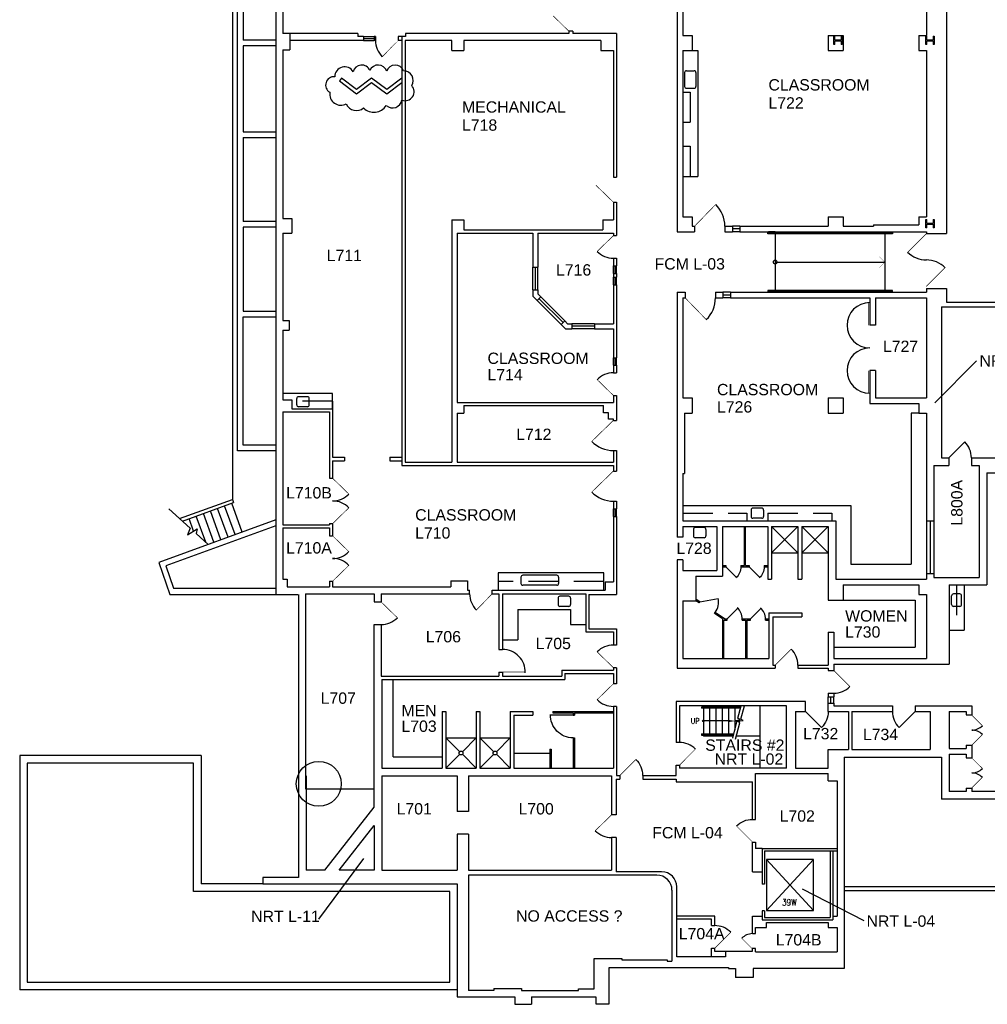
# Model space of a CAD drawing. Extents: x 1029 to 4798, y 49 to 3217.
# Tile 1 of 5: x 1041 to 2578, y 770 to 2334. Entities that reach past the tile are written whole.
import ezdxf

# ---------------------------------------------------------------- set-up
doc = ezdxf.new("R2010")
doc.units = 0
doc.header["$LTSCALE"] = 96
doc.header["$MEASUREMENT"] = 0
doc.linetypes.add('DASHED', pattern=[0.75, 0.5, -0.25])
doc.layers.get('0').update_dxf_attribs({"linetype": 'CONTINUOUS'})
doc.layers.get('DEFPOINTS').update_dxf_attribs({"color": 31, "linetype": 'CONTINUOUS'})
for name, color, linetype in [('A-ANNO-TEXT', 4, 'CONTINUOUS'), ('A-ANNO-TEXT-CTC', 181, 'CONTINUOUS'), ('A-CASE-OVHD', 1, 'DASHED'), ('A-COLS', 1, 'CONTINUOUS'), ('A-DOOR', 2, 'CONTINUOUS'), ('A-FLOR-CASE', 3, 'CONTINUOUS'), ('A-FLOR-SHFT', 1, 'CONTINUOUS'), ('A-FLOR-STRS', 2, 'CONTINUOUS'), ('A-GLAZ', 2, 'CONTINUOUS'), ('A-ROOF', 1, 'CONTINUOUS'), ('A-WALL-FULL', 6, 'CONTINUOUS'), ('A-WALL-SILL', 1, 'CONTINUOUS'), ('P-FIXT', 3, 'CONTINUOUS')]:
    doc.layers.add(name, color=color, linetype=linetype)
doc.styles.add('ARIAL', font='arial.ttf')
doc.styles.add('PP-FPLL-unverified$0$STANDARD', font='ROMANS.shx', dxfattribs={"width": 0.85})
doc.styles.get("Standard").update_dxf_attribs({"font": 'ROMANS.shx', "width": 0.85})

# ---------------------------------------------------------------- blocks, each defined once
blk = doc.blocks.new('45S1')
blk.add_line((-0.5, 0), (0.207, 0.707))
blk.add_arc((-0.5, 0), 1, 0, 47.72631)
blk = doc.blocks.new('PP-FPLL-unverified$0$90S1')
blk.add_line((-0.5, 0), (0.207, 0.707))
blk.add_arc((-0.5, 0), 1, 0, 45)
blk = doc.blocks.new('PP-FPLL-unverified$0$45S1')
blk.add_line((-0.5, 0), (0.207, 0.707))
blk.add_arc((-0.5, 0), 1, 0, 47.72631)
blk = doc.blocks.new('90S1')
blk.add_line((-0.5, 0), (-0.5, 1))
blk.add_arc((-0.5, 0), 1, 0, 91.707)
blk = doc.blocks.new('DOOR')
at = {"const_width": 0.0278}
blk.add_lwpolyline([(0, 0), (-0.707, 0.707)], dxfattribs=at)
blk.add_arc((0, 0), 1, 135, 180)

msp = doc.modelspace()

# ---------------------------------------------------------------- linework, layer by layer
msp.add_lwpolyline([(1541.5, 2243.6, 0.811126), (1533.6, 2219, 0.617162), (1559.7, 2200.5, 0.501906), (1587.3, 2194.1, 0.482186), (1623.2, 2197.9, 0.578563), (1648.1, 2206.6, 0.800529), (1663.6, 2229.6, 0.588669), (1650.8, 2253, 0.709461), (1623.9, 2252.3, 0.687166), (1597.1, 2253.8, 0.722431), (1570.6, 2251.5, 0.779795)], format="xyb", close=True)
at = {"layer": 'A-ANNO-TEXT'}
for p, q in [((1277.6, 1557.4), (1312, 1526.4)), ((1312, 1526.4), (1307.7, 1515.8)), ((1312, 1526.4), (1307.7, 1515.8)), ((1307.7, 1515.8), (1323.1, 1525.6)), ((1307.7, 1515.8), (1323.1, 1525.6)), ((1323.1, 1525.6), (1321.1, 1518.2)), ((1323.1, 1525.6), (1321.1, 1518.2)), ((1321.1, 1518.2), (1340.5, 1500.7)), ((1321.1, 1518.2), (1340.5, 1500.7))]:
    msp.add_line(p, q, dxfattribs=at)
at = {"layer": 'A-ANNO-TEXT-CTC'}
for p, q in [((2560.7, 1792.1), (2494.4, 1725.8)), ((1516.2, 905.2), (1587.6, 1001.9)), ((2382.2, 902.5), (2284.5, 952.9))]:
    msp.add_line(p, q, dxfattribs=at)
at = {"layer": 'A-CASE-OVHD'}
for p, q in [((2094, 2219.3), (2106, 2219.3)), ((2106, 2219.3), (2106, 2171.3)), ((2094, 2171.3), (2106, 2171.3)), ((2094, 2133.3), (2106, 2133.3)), ((2106, 2133.3), (2106, 2085.3)), ((2094, 2085.3), (2106, 2085.3)), ((1538, 1728.3), (1538, 1716.3)), ((2094, 1550.3), (2196, 1550.3)), ((2196, 1550.3), (2196, 1538.3)), ((2229, 1550.3), (2331, 1550.3)), ((2229, 1550.3), (2229, 1538.3)), ((2331, 1550.3), (2331, 1538.3)), ((1969, 1441.8), (1801, 1441.8)), ((2529, 1436.3), (2529, 1364.3))]:
    msp.add_line(p, q, dxfattribs=at)
msp.add_lwpolyline([(1538, 1728.3), (1473, 1728.3)], dxfattribs=at)
at = {"layer": 'A-COLS'}
for p, q in [((2334.3, 2307.9), (2335.6, 2307.9)), ((2334.3, 2294.9), (2334.3, 2307.9)), ((2335.6, 2302.1), (2335.6, 2307.9)), ((2335.6, 2302.1), (2345.9, 2302.1)), ((2335.6, 2294.9), (2335.6, 2300.7)), ((2335.6, 2300.7), (2345.9, 2300.7)), ((2345.9, 2307.9), (2345.9, 2302.1)), ((2345.9, 2307.9), (2347.3, 2307.9)), ((2345.9, 2300.7), (2345.9, 2294.9)), ((2347.3, 2307.9), (2347.3, 2294.9)), ((2480.3, 2307.9), (2481.6, 2307.9)), ((2480.3, 2294.9), (2480.3, 2307.9)), ((2481.6, 2302.1), (2481.6, 2307.9)), ((2481.6, 2302.1), (2491.9, 2302.1)), ((2481.6, 2294.9), (2481.6, 2300.7)), ((2481.6, 2300.7), (2491.9, 2300.7)), ((2491.9, 2307.9), (2491.9, 2302.1)), ((2491.9, 2307.9), (2493.3, 2307.9)), ((2491.9, 2300.7), (2491.9, 2294.9)), ((2493.3, 2307.9), (2493.3, 2294.9)), ((2335.6, 2294.9), (2334.3, 2294.9)), ((2347.3, 2294.9), (2345.9, 2294.9)), ((2481.6, 2294.9), (2480.3, 2294.9)), ((2493.3, 2294.9), (2491.9, 2294.9)), ((2480.3, 2016.9), (2481.6, 2016.9)), ((2480.3, 2003.9), (2480.3, 2016.9)), ((2481.6, 2003.9), (2480.3, 2003.9)), ((2481.6, 2011.1), (2481.6, 2016.9)), ((2481.6, 2011.1), (2491.9, 2011.1)), ((2481.6, 2003.9), (2481.6, 2009.7)), ((2481.6, 2009.7), (2491.9, 2009.7)), ((2491.9, 2016.9), (2491.9, 2011.1)), ((2491.9, 2016.9), (2493.3, 2016.9)), ((2491.9, 2009.7), (2491.9, 2003.9)), ((2493.3, 2003.9), (2491.9, 2003.9)), ((2493.3, 2016.9), (2493.3, 2003.9))]:
    msp.add_line(p, q, dxfattribs=at)
at = {"layer": 'A-DOOR'}
msp.add_line((2516.5, 1638.3), (2542, 1663.8), dxfattribs=at)
for points, format in [([(1913, 2352.3, 0, 0, 0.223648), (1888, 2340.6, 0.9, 0.9, 0), (1913, 2316.3, 0, 0, 0)], "xyseb"), ([(1606, 2301.3, 0.202787), (1616.9, 2275.5, 0.202787)], "xyb"), ([(1984, 2084.3, 0, 0, 0.223648), (1956.3, 2071.2, 1, 1, 0), (1984, 2044.3, 0, 0, 0)], "xyseb"), ([(1958.2, 1966.2, 0.202787), (1984, 1955.3)], "xyb"), ([(2451.3, 1964.9, 0.198912), (2481, 1952.6)], "xyb"), ([(2510.7, 1940.3, 0.198912), (2481, 1952.6)], "xyb"), ([(1984, 1773.3, 0.202787), (1958.2, 1762.4)], "xyb"), ([(1615, 1373.3, 0.202787), (1640.8, 1384.2)], "xyb"), ([(1844, 1296.7, 0.422967), (1808, 1333.8)], "xyb"), ([(1984, 1340.8, 0.202787), (1958.2, 1329.9)], "xyb"), ([(2277, 1309.1, 0.198912), (2266.5, 1334.5)], "xyb"), ([(2334, 1264.3, 0.198912), (2359.5, 1274.9)], "xyb"), ([(1958.2, 1254.2, 0.202787), (1984, 1243.3)], "xyb"), ([(2114.2, 1175.5, 0.198912), (2088.8, 1186)], "xyb"), ([(1955.2, 1045.9, 0.202787), (1981, 1035)], "xyb"), ([(2204.5, 882.3, 0.196534), (2188, 875)], "xyb")]:
    msp.add_lwpolyline(points, format=format, dxfattribs=at)
at = {"layer": 'A-DOOR', "const_width": 1}
msp.add_lwpolyline([(1642, 2301.3), (1616.9, 2275.5)], close=True, dxfattribs=at)
at = {"layer": 'A-DOOR'}
for points, const_width in [([(2113, 2006.3), (2146.4, 2040.8)], 1), ([(1984, 1991.3), (1958.2, 1966.2)], 1), ([(2481, 1994.6), (2451.3, 1964.9)], 1.17), ([(2481, 1910.6), (2510.7, 1940.3)], 1.17), ([(2098, 1892.3), (2131.4, 1857.9)], 1), ([(2388.8, 1848.8), (2388.8, 1884.8)], 1), ([(2388.8, 1776.8), (2388.8, 1740.8)], 1), ([(1984, 1737.3), (1958.2, 1762.4)], 1), ([(1984, 1697.8), (1949.6, 1664.4)], 1), ([(1984, 1617.3), (1949.6, 1583.9)], 1), ([(1538, 1605.8), (1563.8, 1580.7)], 1), ([(1538, 1533.8), (1563.8, 1558.9)], 1), ([(1538, 1514.3), (1563.8, 1489.2)], 1), ([(1538, 1442.3), (1563.8, 1467.4)], 1), ([(1615, 1409.3), (1640.8, 1384.2)], 1), ([(1791.5, 1422.3), (1766.4, 1396.5)], 1), ([(1984, 1304.8), (1958.2, 1329.9)], 1), ([(2241, 1309.1), (2266.5, 1334.5)], 1), ([(2334, 1300.3), (2359.5, 1274.9)], 1), ([(1808, 1297.8), (1844, 1297.8)], 1), ([(1984, 1279.3), (1958.2, 1254.2)], 1), ([(2553, 1229.7), (2570, 1212.8)], 1), ([(2553, 1181.7), (2570, 1198.7)], 1), ([(2088.8, 1150), (2114.2, 1175.5)], 1), ([(2553, 1161.6), (2570, 1144.7)], 1), ([(2553, 1113.6), (2570, 1130.6)], 1), ([(1981, 1071), (1955.2, 1045.9)], 1), ([(2204.5, 858.5), (2187.6, 875.4)], 0.662)]:
    msp.add_lwpolyline(points, dxfattribs=dict(at, const_width=const_width))
for centre, radius, start, end in [((2113, 2006.3), 48, 0, 45.8535), ((2098, 1892.3), 48, 314.1465, 0), ((2391, 1848.8), 36, 90, 270), ((2391, 1776.8), 36, 90, 270), ((1984, 1697.8), 48, 224.1465, 270), ((2516.5, 1638.3), 36, 0, 45), ((1538, 1605.8), 36, 270, 315.8535), ((1984, 1617.3), 48, 224.1465, 270), ((1538, 1533.8), 36, 44.1465, 90), ((1538, 1514.3), 36, 270, 315.8535), ((1538, 1442.3), 36, 44.1465, 90), ((1791.5, 1422.3), 36, 180, 225.8535), ((2553, 1229.7), 24, 270, 315), ((2553, 1181.7), 24, 45, 90), ((2553, 1161.6), 24, 270, 315), ((2553, 1113.6), 24, 45, 90)]:
    msp.add_arc(centre, radius, start, end, dxfattribs=at)
at = {"layer": 'A-FLOR-CASE'}
for p, q in [((2109, 2285.3), (2118, 2285.3)), ((2118, 2285.3), (2118, 2085.3)), ((2094, 2085.3), (2118, 2085.3)), ((2457, 1709.3), (2457, 1469.3)), ((2469, 1709.3), (2457, 1709.3)), ((2094, 1562.3), (2361, 1562.3)), ((2361, 1562.3), (2361, 1469.3)), ((2361, 1469.3), (2457, 1469.3)), ((2541, 1436.3), (2541, 1364.3)), ((2349, 1412.3), (2463, 1412.3)), ((2463, 1412.3), (2463, 1337.3)), ((1832, 1397.3), (1916, 1397.3)), ((1832, 1397.3), (1832, 1349.3)), ((1916, 1397.3), (1916, 1373.3)), ((1916, 1373.3), (1940, 1373.3)), ((2517, 1364.3), (2541, 1364.3)), ((1808, 1349.3), (1832, 1349.3)), ((2334, 1337.3), (2463, 1337.3)), ((1634, 1163.3), (1634, 1286.3)), ((1634, 1163.3), (1712, 1163.3)), ((1826, 1169.3), (1883, 1169.3))]:
    msp.add_line(p, q, dxfattribs=at)
msp.add_lwpolyline([(1538, 1716.3), (1538, 1740.3), (1459, 1740.3)], dxfattribs=at)
msp.add_lwpolyline([(1969, 1455.8), (1801, 1455.8), (1801, 1427.8), (1969, 1427.8)], close=True, dxfattribs=at)
at = {"layer": 'A-FLOR-SHFT'}
for p, q in [((2226.9, 999.9), (2301.6, 918.9)), ((2226.9, 918.9), (2301.6, 999.9))]:
    msp.add_line(p, q, dxfattribs=at)
msp.add_lwpolyline([(2226.9, 918.9), (2301.6, 918.9), (2301.6, 999.9), (2226.9, 999.9)], close=True, dxfattribs=at)
at = {"layer": 'A-FLOR-STRS'}
for p, q in [((2241, 1997.3), (2241, 1901.3)), ((2415, 1997.3), (2415, 1901.3)), ((2241, 1949.3), (2415, 1949.3)), ((1394.4, 1520.4), (1377.8, 1566.2)), ((1349.3, 1504), (1332.7, 1549.8)), ((1360.6, 1508.1), (1343.9, 1553.9)), ((1371.9, 1512.2), (1355.2, 1558)), ((1383.2, 1516.3), (1366.5, 1562.1)), ((1317.3, 1521.9), (1310.1, 1541.6)), ((1336.4, 1504.4), (1321.4, 1545.7)), ((2123.8, 1242.3), (2123.8, 1240.3)), ((2186.4, 1242.3), (2123.8, 1242.3)), ((2185.9, 1240.3), (2123.8, 1240.3)), ((2126.8, 1244.3), (2126.8, 1242.3)), ((2126.8, 1240.3), (2126.8, 1199.5)), ((2136.8, 1244.3), (2136.8, 1242.3)), ((2136.8, 1240.3), (2136.8, 1199.5)), ((2146.8, 1244.3), (2146.8, 1242.3)), ((2146.8, 1240.3), (2146.8, 1199.5)), ((2156.8, 1244.3), (2156.8, 1242.3)), ((2156.8, 1240.3), (2156.8, 1199.5)), ((2166.8, 1244.3), (2166.8, 1242.3)), ((2166.8, 1240.3), (2166.8, 1199.5)), ((2176.8, 1244.3), (2176.8, 1242.3)), ((2176.8, 1240.3), (2176.8, 1205.5)), ((2216.7, 1244.3), (2216.7, 1145.3)), ((2166.8, 1220.2), (2126.8, 1220.2)), ((2186.8, 1223), (2186.8, 1223.8)), ((2123.8, 1199.5), (2123.8, 1197.5)), ((2123.8, 1199.5), (2175.1, 1199.5)), ((2123.8, 1197.5), (2174.7, 1197.5)), ((2126.8, 1197.5), (2126.8, 1196)), ((2174.3, 1196), (2126.8, 1196)), ((2136.8, 1197.5), (2136.8, 1196)), ((2146.8, 1197.5), (2146.8, 1196)), ((2156.8, 1197.5), (2156.8, 1196)), ((2166.8, 1197.5), (2166.8, 1196)), ((2216.7, 1196), (2179.3, 1196))]:
    msp.add_line(p, q, dxfattribs=at)
for points in [[(2427, 1997.3), (2427, 1994.3), (2229, 1994.3), (2229, 1997.3), (2229, 1997.3)], [(2241, 1997.3), (2230.5, 1997.3), (2230.5, 1995.8), (2425.5, 1995.8), (2425.5, 1997.3)], [(2427, 1901.3), (2427, 1904.3), (2229, 1904.3), (2229, 1901.3), (2229, 1901.3)], [(2241, 1901.3), (2230.5, 1901.3), (2230.5, 1902.8), (2425.5, 1902.8), (2425.5, 1901.3)], [(2173.4, 1192.8), (2180.2, 1218.7), (2176.6, 1221.2), (2185.4, 1222), (2181.8, 1224.5), (2186.9, 1244.3)], [(2178.1, 1191.4), (2184.9, 1217.3), (2181.3, 1219.8), (2190, 1220.7), (2186.4, 1223.2), (2192, 1244.3)]]:
    msp.add_lwpolyline(points, dxfattribs=at)
at = {"layer": 'A-FLOR-STRS', "const_width": 0.388}
msp.add_lwpolyline([(2406.5, 1957.8), (2415, 1949.3), (2406.5, 1940.8)], dxfattribs=at)
at = {"layer": 'A-FLOR-STRS'}
for centre, radius in [((2241, 1949.3), 3), ((2126.8, 1220.2), 1.44)]:
    msp.add_circle(centre, radius, dxfattribs=at)
msp.add_solid([(2166.7, 1218.4), (2166.7, 1222), (2177.5, 1220.1)], dxfattribs=at)
at = {"layer": 'A-GLAZ'}
for p, q in [((1587, 2304.6), (1604, 2304.6)), ((2185, 2001.8), (2173, 2001.8)), ((1860, 1905.3), (1860, 1941.3)), ((1986.5, 1931.3), (1986.5, 1943.3)), ((1986.5, 1913.3), (1986.5, 1925.3)), ((2170, 1896.8), (2158, 1896.8)), ((1903.9, 1853), (1865.7, 1891.2)), ((1954, 1847.3), (1918, 1847.3)), ((1986.5, 1785.3), (1986.5, 1797.3)), ((1986.5, 1545.3), (1986.5, 1557.3)), ((2487, 1538.3), (2487, 1454.3)), ((2329.5, 1248.3), (2329.5, 1258.3))]:
    msp.add_line(p, q, dxfattribs=at)
at = {"layer": 'A-ROOF'}
for p, q in [((1379, 2574.8), (1379, 1572.2)), ((1387, 1649.3), (1387, 2543.3)), ((1396, 2534.3), (1396, 2301.8)), ((1448, 2301.8), (1396, 2301.8)), ((1448, 2292.8), (1396, 2292.8)), ((1396, 2292.8), (1396, 2156.3)), ((1396, 2156.3), (1448, 2156.3)), ((1396, 2147.3), (1448, 2147.3)), ((1396, 2147.3), (1396, 2013.8)), ((1448, 2013.8), (1396, 2013.8)), ((1448, 2004.8), (1396, 2004.8)), ((1396, 2004.8), (1396, 1871.3)), ((1396, 1871.3), (1448, 1871.3)), ((1396, 1862.3), (1448, 1862.3)), ((1396, 1658.3), (1396, 1862.3)), ((1448, 1658.3), (1396, 1658.3)), ((1448, 1649.3), (1387, 1649.3)), ((1295, 1541.7), (1379, 1572.2)), ((1299.4, 1537.7), (1380.8, 1567.3)), ((1379, 1572.2), (1380.8, 1567.3)), ((1448, 1539.9), (1261.8, 1472.1)), ((1448, 1530.3), (1273.2, 1466.7)), ((1261.8, 1472.1), (1279.5, 1421.3)), ((1273.2, 1466.7), (1285.5, 1431.3)), ((1285.5, 1431.3), (1448, 1431.3)), ((1279.5, 1421.3), (1449, 1421.3)), ((1329, 1165.3), (1041, 1165.3)), ((1041, 1165.3), (1041, 793.3)), ((1329, 1165.3), (1329, 961.3)), ((1427, 961.3), (1329, 961.3)), ((1736, 793.3), (1041, 793.3))]:
    msp.add_line(p, q, dxfattribs=at)
msp.add_lwpolyline([(1724, 805.3), (1724, 949.3), (1317, 949.3), (1317, 1153.3), (1053, 1153.3), (1053, 805.3)], close=True, dxfattribs=at)
at = {"layer": 'A-WALL-FULL'}
for p, q in [((2513.2, 2557.6), (2513.2, 1994.6)), ((1448, 2543.3), (1448, 1421.3)), ((1459, 2521.3), (1459, 2312.3)), ((2085, 2415.8), (2085, 1997.3)), ((2094, 2415.8), (2094, 2309.3)), ((2481, 2415.8), (2481, 2309.3)), ((1919.5, 2316.3), (1913, 2316.3)), ((1913, 2316.3), (1913, 2312.3)), ((1919.5, 2316.3), (1919.5, 2312.3)), ((1470, 2312.3), (1459, 2312.3)), ((1470, 2312.3), (1470, 2286.3)), ((1578, 2312.3), (1470, 2312.3)), ((1587, 2301.3), (1470, 2301.3)), ((1578, 2312.3), (1578, 2307.8)), ((1587, 2307.8), (1578, 2307.8)), ((1587, 2307.8), (1587, 2301.3)), ((1604, 2307.8), (1604, 2301.3)), ((1606, 2307.8), (1604, 2307.8)), ((1606, 2301.3), (1604, 2301.3)), ((1606, 2307.8), (1606, 2301.3)), ((1642, 2307.8), (1642, 2301.3)), ((1648, 2307.8), (1642, 2307.8)), ((1648, 2301.3), (1642, 2301.3)), ((1648, 2307.8), (1648, 1626.3)), ((1654, 2307.8), (1648, 2307.8)), ((1653, 2301.3), (1653, 1631.3)), ((1727.5, 2301.3), (1653, 2301.3)), ((1654, 2312.3), (1654, 2307.8)), ((1913, 2312.3), (1654, 2312.3)), ((1727.5, 2285.3), (1727.5, 2301.3)), ((1746.5, 2301.3), (1746.5, 2285.3)), ((1964, 2301.3), (1746.5, 2301.3)), ((1989, 2312.3), (1919.5, 2312.3)), ((1964, 2301.3), (1964, 2285.3)), ((1989, 2312.3), (1989, 2084.3)), ((2094, 2309.3), (2109, 2309.3)), ((2109, 2309.3), (2109, 2285.3)), ((2325, 2309.3), (2325, 2285.3)), ((2325, 2309.3), (2349, 2309.3)), ((2349, 2309.3), (2349, 2285.3)), ((2469, 2309.3), (2481, 2309.3)), ((2469, 2309.3), (2469, 2285.3)), ((1459, 2286.3), (1470, 2286.3)), ((1459, 2286.3), (1459, 2018.3)), ((1727.5, 2285.3), (1746.5, 2285.3)), ((1964, 2285.3), (1984, 2285.3)), ((1984, 2285.3), (1984, 2084.3)), ((2094, 2285.3), (2109, 2285.3)), ((2094, 2285.3), (2094, 2021.3)), ((2325, 2285.3), (2349, 2285.3)), ((2469, 2285.3), (2481, 2285.3)), ((2481, 2285.3), (2481, 2021.3)), ((1984, 2084.3), (1989, 2084.3)), ((1984, 2044.3), (1989, 2044.3)), ((1984, 2044.3), (1984, 2016.3)), ((1989, 2044.3), (1989, 1991.3)), ((1459, 2018.3), (1473, 2018.3)), ((1473, 2018.3), (1473, 1995.3)), ((2094, 2021.3), (2109, 2021.3)), ((2109, 2021.3), (2109, 2006.3)), ((2325, 2021.3), (2349, 2021.3)), ((2325, 2021.3), (2325, 2006.3)), ((2349, 2021.3), (2349, 2006.3)), ((2469, 2021.3), (2469, 2008.3)), ((2469, 2021.3), (2481, 2021.3)), ((1727.5, 2016.3), (1746.5, 2016.3)), ((1727.5, 2016.3), (1727.5, 1631.3)), ((1746.5, 2016.3), (1746.5, 2000.3)), ((1967, 2016.3), (1967, 2000.3)), ((1967, 2016.3), (1984, 2016.3)), ((2109, 2006.3), (2113, 2006.3)), ((2113, 2006.3), (2113, 1997.3)), ((2161, 2006.3), (2161, 1997.3)), ((2161, 2006.3), (2173, 2006.3)), ((2173, 2006.3), (2173, 1997.3)), ((2185, 2006.3), (2185, 1997.3)), ((2185, 2006.3), (2325, 2006.3)), ((2349, 2006.3), (2397, 2006.3)), ((2397, 2008.3), (2397, 2006.3)), ((2397, 2008.3), (2469, 2008.3)), ((1459, 1995.3), (1473, 1995.3)), ((1459, 1995.3), (1459, 1856.3)), ((1736, 1995.3), (1856, 1995.3)), ((1736, 1995.3), (1736, 1726.3)), ((1746.5, 2000.3), (1967, 2000.3)), ((1856, 1995.3), (1856, 1941.3)), ((1864, 1995.3), (1864, 1941.3)), ((1864, 1995.3), (1984, 1995.3)), ((1984, 1995.3), (1984, 1991.3)), ((1984, 1991.3), (1989, 1991.3)), ((2085, 1997.3), (2113, 1997.3)), ((2161, 1997.3), (2173, 1997.3)), ((2185, 1997.3), (2481, 1997.3)), ((2481, 1997.3), (2481, 1994.6)), ((2481, 1994.6), (2513.2, 1994.6)), ((1856, 1941.3), (1864, 1941.3)), ((1984, 1955.3), (1989, 1955.3)), ((1984, 1955.3), (1984, 1943.3)), ((1984, 1943.3), (1989, 1943.3)), ((1989, 1955.3), (1989, 1943.3)), ((1984, 1931.3), (1989, 1931.3)), ((1984, 1931.3), (1984, 1925.3)), ((1984, 1925.3), (1989, 1925.3)), ((1989, 1931.3), (1989, 1925.3)), ((1984, 1913.3), (1989, 1913.3)), ((1984, 1913.3), (1984, 1851.3)), ((1989, 1913.3), (1989, 1797.3)), ((1856, 1905.3), (1864, 1905.3)), ((1856, 1905.3), (1856, 1895.3)), ((1862.9, 1888.4), (1856, 1895.3)), ((1868.6, 1894.1), (1862.9, 1888.4)), ((1864, 1905.3), (1864, 1898.6)), ((1868.6, 1894.1), (1864, 1898.6)), ((2085, 1901.3), (2085, 1512.3)), ((2085, 1901.3), (2098, 1901.3)), ((2098, 1901.3), (2098, 1892.3)), ((2146, 1901.3), (2146, 1892.3)), ((2146, 1901.3), (2158, 1901.3)), ((2158, 1901.3), (2158, 1892.3)), ((2170, 1901.3), (2170, 1892.3)), ((2170, 1901.3), (2481, 1901.3)), ((2481, 1907.3), (2481, 1901.3)), ((2481, 1907.3), (2513.2, 1907.3)), ((2513.2, 1907.3), (2513.2, 1885.3)), ((2094, 1892.3), (2098, 1892.3)), ((2094, 1892.3), (2094, 1733.3)), ((2146, 1892.3), (2158, 1892.3)), ((2170, 1892.3), (2391, 1892.3)), ((2391, 1892.3), (2391, 1848.8)), ((2400, 1892.3), (2400, 1848.8)), ((2400, 1892.3), (2481, 1892.3)), ((2481, 1892.3), (2481, 1733.3)), ((2505, 1878.3), (2625, 1878.3)), ((2505, 1878.3), (2505, 1638.3)), ((2513.2, 1885.3), (2625, 1885.3)), ((1459, 1856.3), (1469, 1856.3)), ((1469, 1856.3), (1469, 1841.3)), ((1906.7, 1855.9), (1901.1, 1850.2)), ((1908, 1843.3), (1901.1, 1850.2)), ((1911.3, 1851.3), (1906.7, 1855.9)), ((1911.3, 1851.3), (1918, 1851.3)), ((1918, 1851.3), (1918, 1843.3)), ((1954, 1851.3), (1984, 1851.3)), ((1954, 1851.3), (1954, 1843.3)), ((2400, 1848.8), (2391, 1848.8)), ((1459, 1841.3), (1469, 1841.3)), ((1459, 1841.3), (1459, 1730.3)), ((1908, 1843.3), (1918, 1843.3)), ((1954, 1843.3), (1984, 1843.3)), ((1984, 1843.3), (1984, 1797.3)), ((1984, 1797.3), (1989, 1797.3)), ((1984, 1785.3), (1989, 1785.3)), ((1984, 1785.3), (1984, 1773.3)), ((1989, 1785.3), (1989, 1773.3)), ((1984, 1773.3), (1989, 1773.3)), ((2400, 1776.8), (2391, 1776.8)), ((2391, 1776.8), (2391, 1724.3)), ((2400, 1776.8), (2400, 1733.3)), ((1984, 1737.3), (1989, 1737.3)), ((1984, 1737.3), (1984, 1726.3)), ((1989, 1737.3), (1989, 1697.8)), ((1459, 1730.3), (1473, 1730.3)), ((1473, 1730.3), (1473, 1716.3)), ((1736, 1726.3), (1984, 1726.3)), ((1746.5, 1721.3), (1746.5, 1709.3)), ((1746.5, 1721.3), (1968, 1721.3)), ((2094, 1733.3), (2109, 1733.3)), ((2109, 1733.3), (2109, 1709.3)), ((2325, 1733.3), (2325, 1709.3)), ((2325, 1733.3), (2349, 1733.3)), ((2349, 1733.3), (2349, 1709.3)), ((2391, 1724.3), (2469, 1724.3)), ((2400, 1733.3), (2481, 1733.3)), ((2469, 1724.3), (2469, 1709.3)), ((1459, 1711.3), (1459, 1531.8)), ((1459, 1711.3), (1533, 1711.3)), ((1473, 1716.3), (1538, 1716.3)), ((1533, 1711.3), (1533, 1605.8)), ((1538, 1716.3), (1538, 1639.3)), ((1736, 1709.3), (1746.5, 1709.3)), ((1736, 1709.3), (1736, 1631.3)), ((2097, 1709.3), (2109, 1709.3)), ((2097, 1709.3), (2097, 1613.3)), ((2325, 1709.3), (2349, 1709.3)), ((2469, 1709.3), (2481, 1709.3)), ((2481, 1709.3), (2481, 1538.3)), ((1984, 1697.8), (1989, 1697.8)), ((1984, 1649.8), (1984, 1631.3)), ((1984, 1649.8), (1989, 1649.8)), ((1989, 1649.8), (1989, 1617.3)), ((1538, 1639.3), (1557, 1639.3)), ((1538, 1633.3), (1557, 1633.3)), ((1538, 1633.3), (1538, 1605.8)), ((1557, 1639.3), (1557, 1633.3)), ((1629, 1639.3), (1629, 1633.3)), ((1629, 1639.3), (1648, 1639.3)), ((1629, 1633.3), (1648, 1633.3)), ((1653, 1631.3), (1727.5, 1631.3)), ((1736, 1631.3), (1984, 1631.3)), ((2505, 1638.3), (2516.5, 1638.3)), ((2516.5, 1638.3), (2516.5, 1626.3)), ((2552.5, 1638.3), (2552.5, 1626.3)), ((2552.5, 1638.3), (3034, 1638.3)), ((1648, 1626.3), (1984, 1626.3)), ((1984, 1626.3), (1984, 1617.3)), ((1984, 1617.3), (1989, 1617.3)), ((2094, 1613.3), (2094, 1538.3)), ((2094, 1613.3), (2097, 1613.3)), ((2493, 1626.3), (2516.5, 1626.3)), ((2493, 1626.3), (2493, 1538.3)), ((2552.5, 1626.3), (2565, 1626.3)), ((2565, 1626.3), (2565, 1448.3)), ((2577, 1614.3), (3071, 1614.3)), ((2577, 1614.3), (2577, 1436.3)), ((1533, 1605.8), (1538, 1605.8)), ((1984, 1569.3), (1989, 1569.3)), ((1984, 1569.3), (1984, 1557.3)), ((1989, 1569.3), (1989, 1557.3)), ((1984, 1557.3), (1989, 1557.3)), ((1533, 1533.8), (1533, 1531.8)), ((1533, 1533.8), (1538, 1533.8)), ((1538, 1533.8), (1538, 1514.3)), ((1984, 1545.3), (1989, 1545.3)), ((1984, 1545.3), (1984, 1441.3)), ((1989, 1545.3), (1989, 1421.3)), ((2094, 1538.3), (2337, 1538.3)), ((2337, 1538.3), (2337, 1445.3)), ((2481, 1538.3), (2493, 1538.3)), ((1459, 1531.8), (1533, 1531.8)), ((1459, 1526.8), (1533, 1526.8)), ((1459, 1526.8), (1459, 1445.3)), ((1533, 1526.8), (1533, 1514.3)), ((2094, 1529.3), (2148, 1529.3)), ((2094, 1529.3), (2094, 1512.3)), ((2148, 1529.3), (2148, 1459.3)), ((2157, 1529.3), (2157, 1450.3)), ((2157, 1529.3), (2229, 1529.3)), ((2229, 1529.3), (2229, 1445.3)), ((2235, 1529.3), (2235, 1445.3)), ((2235, 1529.3), (2277, 1529.3)), ((2277, 1529.3), (2277, 1445.3)), ((2283, 1529.3), (2283, 1445.3)), ((2283, 1529.3), (2325, 1529.3)), ((2325, 1529.3), (2325, 1412.3)), ((1533, 1514.3), (1538, 1514.3)), ((2094, 1512.3), (2085, 1512.3)), ((2094, 1476.3), (2085, 1476.3)), ((2085, 1476.3), (2085, 1304.3)), ((2094, 1476.3), (2094, 1459.3)), ((2094, 1459.3), (2148, 1459.3)), ((1459, 1445.3), (1466, 1445.3)), ((1466, 1445.3), (1466, 1433.3)), ((1533, 1442.3), (1533, 1433.3)), ((1533, 1442.3), (1538, 1442.3)), ((1538, 1442.3), (1538, 1433.3)), ((1726, 1442.8), (1752, 1442.8)), ((1726, 1442.8), (1726, 1433.3)), ((1752, 1442.8), (1752, 1427.8)), ((1971, 1441.3), (1971, 1427.8)), ((1971, 1441.3), (1984, 1441.3)), ((2115, 1450.3), (2157, 1450.3)), ((2115, 1450.3), (2115, 1411.3)), ((2229, 1445.3), (2235, 1445.3)), ((2277, 1445.3), (2283, 1445.3)), ((2337, 1445.3), (2481, 1445.3)), ((2481, 1454.3), (2493, 1454.3)), ((2481, 1454.3), (2481, 1445.3)), ((2493, 1454.3), (2493, 1448.3)), ((2493, 1448.3), (2565, 1448.3)), ((1466, 1433.3), (1533, 1433.3)), ((1538, 1433.3), (1726, 1433.3)), ((1752, 1427.8), (1755.5, 1427.8)), ((1755.5, 1422.3), (1755.5, 1427.8)), ((1791.5, 1427.8), (1971, 1427.8)), ((1791.5, 1422.3), (1791.5, 1427.8)), ((2349, 1436.3), (2469, 1436.3)), ((2349, 1436.3), (2349, 1412.3)), ((2469, 1436.3), (2469, 1421.3)), ((2517, 1436.3), (2577, 1436.3)), ((2517, 1436.3), (2517, 1310.3)), ((1448, 1421.3), (1483, 1421.3)), ((1484, 1421.3), (1484, 971.3)), ((1495, 1422.3), (1495, 1112.3)), ((1495, 1422.3), (1604, 1422.3)), ((1604, 1422.3), (1604, 1409.3)), ((1604, 1409.3), (1615, 1409.3)), ((1615, 1422.3), (1615, 1409.3)), ((1615, 1422.3), (1755.5, 1422.3)), ((1791.5, 1422.3), (1802, 1422.3)), ((1802, 1422.3), (1802, 1333.8)), ((1808, 1422.3), (1808, 1333.8)), ((1808, 1422.3), (1940, 1422.3)), ((1940, 1422.3), (1940, 1361.8)), ((1945, 1421.3), (1945, 1366.8)), ((1945, 1421.3), (1989, 1421.3)), ((2094, 1411.3), (2115, 1411.3)), ((2094, 1411.3), (2094, 1319.3)), ((2325, 1412.3), (2349, 1412.3)), ((2469, 1421.3), (2481, 1421.3)), ((2481, 1421.3), (2481, 1319.3)), ((2231, 1391.8), (2283, 1391.8)), ((2231, 1391.8), (2231, 1319.3)), ((2237, 1385.8), (2283, 1385.8)), ((2237, 1385.8), (2237, 1309.1)), ((2283, 1391.8), (2283, 1385.8)), ((1604, 1083.2), (1604, 1373.3)), ((1604, 1373.3), (1615, 1373.3)), ((1615, 1373.3), (1615, 1291.3)), ((1940, 1361.8), (1984, 1361.8)), ((1945, 1366.8), (1989, 1366.8)), ((1984, 1361.8), (1984, 1340.8)), ((1989, 1366.8), (1989, 1340.8)), ((2325, 1361.3), (2325, 1309.1)), ((2325, 1361.3), (2334, 1361.3)), ((2334, 1361.3), (2334, 1319.3)), ((1802, 1333.8), (1808, 1333.8)), ((1989, 1340.8), (1984, 1340.8)), ((2094, 1319.3), (2231, 1319.3)), ((2334, 1319.3), (2481, 1319.3)), ((1902, 1300.8), (1984, 1300.8)), ((1902, 1300.8), (1902, 1291.3)), ((1989, 1304.8), (1984, 1304.8)), ((1984, 1304.8), (1984, 1300.8)), ((1989, 1304.8), (1989, 1279.3)), ((2085, 1304.3), (2241, 1304.3)), ((2237, 1309.1), (2241, 1309.1)), ((2241, 1309.1), (2241, 1304.3)), ((2277, 1309.1), (2325, 1309.1)), ((2277, 1309.1), (2277, 1304.3)), ((2277, 1304.3), (2325, 1304.3)), ((2325, 1304.3), (2325, 1300.3)), ((2325, 1300.3), (2334, 1300.3)), ((2334, 1310.3), (2334, 1300.3)), ((2334, 1310.3), (2517, 1310.3)), ((1615, 1291.3), (1802, 1291.3)), ((1616, 1286.3), (1907, 1286.3)), ((1616, 1286.3), (1616, 1145.3)), ((1802, 1297.8), (1808, 1297.8)), ((1802, 1297.8), (1802, 1291.3)), ((1808, 1297.8), (1808, 1291.3)), ((1808, 1291.3), (1902, 1291.3)), ((1907, 1295.8), (1984, 1295.8)), ((1907, 1295.8), (1907, 1286.3)), ((1984, 1295.8), (1984, 1279.3)), ((1989, 1279.3), (1984, 1279.3)), ((2325, 1264.3), (2334, 1264.3)), ((2325, 1264.3), (2325, 1258.3)), ((2325, 1258.3), (2334, 1258.3)), ((2334, 1264.3), (2334, 1258.3)), ((1989, 1243.3), (1984, 1243.3)), ((1984, 1243.3), (1984, 1145.3)), ((1989, 1243.3), (1989, 1133.5)), ((2289, 1251.2), (2083.8, 1251.2)), ((2083.8, 1251.2), (2083.8, 1186)), ((2088.8, 1244.3), (2088.8, 1186)), ((2258.8, 1244.3), (2088.8, 1244.3)), ((2258.8, 1145.3), (2258.8, 1244.3)), ((2289, 1235.3), (2289, 1251.2)), ((2325, 1248.3), (2334, 1248.3)), ((2325, 1235.3), (2325, 1248.3)), ((2334, 1248.3), (2334, 1244.3)), ((2334, 1244.3), (2427.1, 1244.3)), ((2427.1, 1244.3), (2427.1, 1235.3)), ((2463.1, 1244.3), (2553, 1244.3)), ((2463.1, 1244.3), (2463.1, 1235.3)), ((2553, 1244.3), (2553, 1229.7)), ((1712, 1235.3), (1712, 1145.3)), ((1712, 1235.3), (1718, 1235.3)), ((1718, 1235.3), (1718, 1145.3)), ((1766, 1235.3), (1766, 1145.3)), ((1766, 1235.3), (1772, 1235.3)), ((1772, 1235.3), (1772, 1145.3)), ((1820, 1235.3), (1820, 1145.3)), ((1820, 1235.3), (1856, 1235.3)), ((1826, 1229.3), (1826, 1145.3)), ((1826, 1229.3), (1856, 1229.3)), ((1856, 1235.3), (1856, 1229.3)), ((2273.2, 1235.3), (2273.2, 1145.3)), ((2273.2, 1235.3), (2289, 1235.3)), ((2325, 1235.3), (2357.1, 1235.3)), ((2357.1, 1235.3), (2357.1, 1174.8)), ((2362.4, 1235.3), (2362.4, 1174.8)), ((2362.4, 1235.3), (2427.1, 1235.3)), ((2463.1, 1235.3), (2487, 1235.3)), ((2487, 1235.3), (2487, 1174.8)), ((2517, 1235.3), (2517, 1176.2)), ((2517, 1235.3), (2544, 1235.3)), ((2544, 1235.3), (2544, 1229.7)), ((2544, 1229.7), (2553, 1229.7)), ((2088.8, 1186), (2083.8, 1186)), ((2325.2, 1174.8), (2357.1, 1174.8)), ((2325.2, 1145.3), (2325.2, 1174.8)), ((2362.4, 1174.8), (2487, 1174.8)), ((2517, 1176.2), (2544, 1176.2)), ((2544, 1181.7), (2544, 1176.2)), ((2544, 1181.7), (2553, 1181.7)), ((2553, 1181.7), (2553, 1161.6)), ((2350.5, 1162.8), (2505, 1162.8)), ((2350.5, 1162.8), (2350.5, 826.8)), ((2505, 1162.8), (2505, 1096.1)), ((2517, 1167.2), (2544, 1167.2)), ((2517, 1167.2), (2517, 1108.1)), ((2544, 1167.2), (2544, 1161.6)), ((2544, 1161.6), (2553, 1161.6)), ((1616, 1145.3), (1712, 1145.3)), ((1718, 1145.3), (1766, 1145.3)), ((1772, 1145.3), (1820, 1145.3)), ((1826, 1145.3), (1984, 1145.3)), ((2083.8, 1133.5), (2083.8, 1150)), ((2083.8, 1150), (2088.8, 1150)), ((2088.8, 1150), (2088.8, 1145.3)), ((2258.8, 1145.3), (2088.8, 1145.3)), ((2273.2, 1145.3), (2325.2, 1145.3)), ((1496, 1133.3), (1496, 983.3)), ((1616, 1133.3), (1616, 983.3)), ((1616, 1133.3), (1736, 1133.3)), ((1736, 1133.3), (1736, 1076.3)), ((1754, 1133.3), (1754, 1076.3)), ((1754, 1133.3), (1981, 1133.3)), ((1981, 1133.3), (1981, 1071)), ((1988.1, 1127.8), (1994.2, 1127.8)), ((1988.1, 1127.8), (1988.1, 1071)), ((1989, 1133.5), (1994.2, 1133.5)), ((1994.2, 1133.5), (1994.2, 1127.8)), ((2030.5, 1133.5), (2030.5, 1127.8)), ((2030.5, 1133.5), (2083.8, 1133.5)), ((2030.5, 1127.8), (2083.6, 1127.8)), ((2083.6, 1127.8), (2083.6, 1123.3)), ((2209.6, 1063.9), (2209.6, 1136.6)), ((2209.6, 1136.6), (2325.2, 1136.6)), ((2209.6, 1063.9), (2209.6, 1136.6)), ((2325.2, 1125.1), (2325.2, 1136.6)), ((1495, 1112.3), (1604, 1112.3)), ((2083.6, 1123.3), (2204.9, 1123.3)), ((2204.9, 1063.9), (2204.9, 1123.3)), ((2325.2, 1125.1), (2339.1, 1125.1)), ((2339.1, 1125.1), (2339.1, 910.3)), ((2544, 1113.6), (2553, 1113.6)), ((2544, 1113.6), (2544, 1108.1)), ((2553, 1113.6), (2553, 1108.1)), ((3244, 1096.1), (2505, 1096.1)), ((2544, 1108.1), (2517, 1108.1)), ((3130.2, 1108.1), (2553, 1108.1)), ((1525.5, 983.3), (1604, 1083.2)), ((1754, 1076.3), (1736, 1076.3)), ((1988.1, 1071), (1981, 1071)), ((2204.9, 1063.9), (2209.6, 1063.9)), ((2204.9, 1063.9), (2209.6, 1063.9)), ((1548.4, 983.3), (1604, 1054)), ((1604, 1054), (1604, 983.3)), ((1754, 1040.3), (1736, 1040.3)), ((1736, 1040.3), (1736, 983.3)), ((1754, 1040.3), (1754, 983.3)), ((1988.1, 1035), (1981, 1035)), ((1981, 1035), (1981, 983.3)), ((1988.1, 1035), (1988.1, 980.6)), ((2204.9, 980.6), (2204.9, 1027.9)), ((2204.9, 1027.9), (2209.6, 1027.9)), ((2209.6, 1027.9), (2209.6, 1017.8)), ((2220, 1017.8), (2209.6, 1017.8)), ((2220, 1017.8), (2339.1, 1017.8)), ((2220, 1017.8), (2220, 960.7)), ((2223.8, 1014.1), (2339.1, 1014.1)), ((2223.8, 1014.1), (2223.8, 960.7)), ((2328, 1014.1), (2328, 908.1)), ((2332.2, 1014.1), (2332.2, 904.3)), ((1484, 971.3), (1427, 971.3)), ((1427, 971.3), (1427, 961.3)), ((1525.5, 983.3), (1496, 983.3)), ((1604, 983.3), (1548.4, 983.3)), ((1616, 983.3), (1736, 983.3)), ((1754, 983.3), (1981, 983.3)), ((2053, 975.3), (1754, 975.3)), ((1754, 975.3), (1754, 792.1)), ((2060.6, 980.6), (1988.1, 980.6)), ((2204.9, 980.6), (2220, 980.6)), ((1427, 961.3), (1736, 961.3)), ((1736, 961.3), (1736, 782.1)), ((2084.6, 845.7), (2084.6, 956.6)), ((2223.8, 960.7), (2220, 960.7)), ((2350.5, 957), (3558.1, 957)), ((2077, 951.3), (2077, 838.8)), ((2350.5, 951), (3552.1, 951)), ((2204.9, 882.3), (2204.9, 910.3)), ((2204.9, 910.3), (2209.6, 910.3)), ((2204.9, 910.3), (2209.6, 910.3)), ((2209.6, 910.3), (2220, 910.3)), ((2220, 918.7), (2220, 904.3)), ((2223.8, 918.7), (2220, 918.7)), ((2223.8, 918.7), (2223.8, 908.1)), ((2223.8, 908.1), (2328, 908.1)), ((2332.2, 910.3), (2339.1, 910.3)), ((2139.6, 895.1), (2144.9, 895.1)), ((2209.4, 882.3), (2209.4, 892.3)), ((2209.4, 892.3), (2227.2, 892.3)), ((2220, 904.3), (2332.2, 904.3)), ((2227.2, 900.1), (2325.2, 900.1)), ((2227.2, 892.3), (2227.2, 900.1)), ((2325.2, 900.1), (2325.2, 892.3)), ((2325.2, 892.3), (2339.2, 892.3)), ((2339.2, 892.3), (2339.2, 853.6)), ((2204.9, 882.3), (2209.4, 882.3)), ((2162.2, 845.7), (2084.6, 845.7)), ((2139.6, 859.1), (2144.9, 859.1)), ((2162.2, 854.1), (2144.9, 854.1)), ((2204.6, 854.1), (2162.2, 854.1)), ((2162.2, 854.1), (2162.2, 845.7)), ((2209.4, 858.6), (2204.6, 858.6)), ((2204.6, 858.6), (2204.6, 854.1)), ((2209.4, 853.6), (2209.4, 858.6)), ((2209.4, 853.6), (2339.2, 853.6)), ((1953.5, 842.8), (1997.5, 842.8)), ((1953.5, 794.8), (1953.5, 842.8)), ((1997.5, 842.8), (1997.5, 840.8)), ((1997.5, 840.8), (2069.5, 840.8)), ((2069.5, 840.8), (2069.5, 838.8)), ((2069.5, 838.8), (2077, 838.8)), ((1977, 828.3), (2167, 828.3)), ((1977, 770.8), (1977, 828.3)), ((2167, 828.3), (2167, 826.8)), ((2167, 826.8), (2178, 826.8)), ((2178, 826.8), (2178, 812.8)), ((2350.5, 826.8), (2206, 826.8)), ((2206, 826.8), (2206, 812.8)), ((2206, 812.8), (2178, 812.8)), ((1794, 792.1), (1754, 792.1)), ((1794, 795.1), (1794, 792.1)), ((1794, 795.1), (1838, 795.1)), ((1838, 795.1), (1838, 792.1)), ((1838, 792.1), (1928.5, 792.1)), ((1928.5, 794.8), (1953.5, 794.8)), ((1928.5, 792.1), (1928.5, 794.8)), ((1736, 782.1), (1827.5, 782.1)), ((1827.5, 782.1), (1827.5, 770.1)), ((1827.5, 770.1), (1854, 770.1)), ((1854, 782.1), (1854, 770.1)), ((1854, 782.1), (1956, 782.1)), ((1956, 782.1), (1956, 770.8)), ((1956, 770.8), (1977, 770.8))]:
    msp.add_line(p, q, dxfattribs=at)
for points in [[(1648, 2241.3), (1624, 2223.3), (1600, 2241.3), (1576, 2223.3), (1552, 2241.3), (1548.8, 2237.1), (1576, 2216.7), (1600, 2234.7), (1624, 2216.7), (1648, 2234.7)], [(1984, 1697.8), (1984, 1699.8), (1976, 1699.8), (1976, 1709.8), (1968, 1709.8), (1968, 1721.3)], [(2144.9, 910.3), (2084.6, 910.3)], [(2144.9, 895.1), (2144.9, 910.3)], [(2139.6, 905.1), (2084.6, 905.1)], [(2139.6, 895.1), (2139.6, 905.1)], [(2139.6, 845.7), (2139.6, 859.1)], [(2144.9, 854.1), (2144.9, 859.1)]]:
    msp.add_lwpolyline(points, dxfattribs=at)
for centre in [(2053, 951.3), (2060.6, 956.6)]:
    msp.add_arc(centre, 24, 0, 90, dxfattribs=at)
at = {"layer": 'A-WALL-SILL'}
for p, q in [((1587, 2307.8), (1604, 2307.8)), ((1587, 2301.3), (1604, 2301.3)), ((2185, 2006.3), (2173, 2006.3)), ((2185, 2001.8), (2173, 2001.8)), ((2185, 1997.3), (2173, 1997.3)), ((1856, 1905.3), (1856, 1941.3)), ((1864, 1905.3), (1864, 1941.3)), ((1984, 1931.3), (1984, 1943.3)), ((1989, 1931.3), (1989, 1943.3)), ((1984, 1913.3), (1984, 1925.3)), ((1989, 1913.3), (1989, 1925.3)), ((1906.7, 1855.9), (1868.6, 1894.1)), ((2170, 1901.3), (2158, 1901.3)), ((2170, 1896.8), (2158, 1896.8)), ((1901.1, 1850.2), (1862.9, 1888.4)), ((2170, 1892.3), (2158, 1892.3)), ((1954, 1851.3), (1918, 1851.3)), ((1954, 1843.3), (1918, 1843.3)), ((1984, 1785.3), (1984, 1797.3)), ((1989, 1785.3), (1989, 1797.3)), ((1984, 1545.3), (1984, 1557.3)), ((1989, 1545.3), (1989, 1557.3)), ((2481, 1538.3), (2481, 1454.3)), ((2487, 1538.3), (2487, 1454.3)), ((2493, 1538.3), (2493, 1454.3)), ((2325, 1248.3), (2325, 1258.3)), ((2329.5, 1248.3), (2329.5, 1258.3)), ((2334, 1248.3), (2334, 1258.3))]:
    msp.add_line(p, q, dxfattribs=at)
at = {"layer": 'DEFPOINTS'}
msp.add_circle((1516, 1120.3), 35.7, dxfattribs=at)
at = {"layer": 'P-FIXT'}
for p, q in [((2100, 2253.3), (2112, 2253.3)), ((2097, 2250.3), (2097, 2228.3)), ((2115, 2250.3), (2115, 2228.3)), ((2100, 2225.3), (2112, 2225.3)), ((1481, 1722.3), (1481, 1732.3)), ((1498, 1735.3), (1484, 1735.3)), ((1501, 1722.3), (1501, 1732.3)), ((1498, 1719.3), (1484, 1719.3)), ((2202.5, 1555.3), (2202.5, 1545.3)), ((2219.5, 1558.3), (2205.5, 1558.3)), ((2222.5, 1555.3), (2222.5, 1545.3)), ((2219.5, 1542.3), (2205.5, 1542.3)), ((2111, 1524.3), (2111, 1514.3)), ((2128, 1527.3), (2114, 1527.3)), ((2131, 1524.3), (2131, 1514.3)), ((2192, 1467.3), (2192, 1529.3)), ((2194, 1467.3), (2194, 1529.3)), ((2277, 1487.3), (2235, 1529.3)), ((2277, 1529.3), (2235, 1487.3)), ((2325, 1487.3), (2283, 1529.3)), ((2325, 1529.3), (2283, 1487.3)), ((2128, 1511.3), (2114, 1511.3)), ((2235, 1487.3), (2277, 1487.3)), ((2283, 1487.3), (2325, 1487.3)), ((2157, 1467.3), (2162.5, 1467.3)), ((2157, 1465.3), (2162.5, 1465.3)), ((2162.5, 1467.3), (2162.5, 1465.3)), ((2186.5, 1467.3), (2192, 1467.3)), ((2186.5, 1467.3), (2186.5, 1465.3)), ((2186.5, 1465.3), (2199.5, 1465.3)), ((2194, 1467.3), (2199.5, 1467.3)), ((2199.5, 1467.3), (2199.5, 1465.3)), ((2223.5, 1467.3), (2229, 1467.3)), ((2223.5, 1467.3), (2223.5, 1465.3)), ((2223.5, 1465.3), (2229, 1465.3)), ((1837, 1448.8), (1837, 1438.8)), ((1894, 1451.8), (1840, 1451.8)), ((1897, 1448.8), (1897, 1438.8)), ((1894, 1435.8), (1840, 1435.8)), ((1896, 1415.3), (1896, 1405.3)), ((1913, 1418.3), (1899, 1418.3)), ((1916, 1415.3), (1916, 1405.3)), ((2121.1, 1409.5), (2115, 1413.7)), ((2119.9, 1407.9), (2115, 1411.3)), ((2119.9, 1407.9), (2121.1, 1409.5)), ((2521, 1405.1), (2521, 1419.1)), ((2534, 1422.1), (2524, 1422.1)), ((2537, 1405.1), (2537, 1419.1)), ((1913, 1402.3), (1899, 1402.3)), ((2144.6, 1390.9), (2145.8, 1392.5)), ((2160.5, 1382.3), (2145.8, 1392.5)), ((2534, 1402.1), (2524, 1402.1)), ((2157, 1382.3), (2144.6, 1390.9)), ((2157, 1382.3), (2157, 1319.3)), ((2159, 1380.3), (2164.5, 1380.3)), ((2159, 1380.3), (2159, 1319.3)), ((2160.5, 1382.3), (2164.5, 1382.3)), ((2164.5, 1380.3), (2164.5, 1382.3)), ((2188.5, 1382.3), (2201.5, 1382.3)), ((2188.5, 1380.3), (2188.5, 1382.3)), ((2188.5, 1380.3), (2194, 1380.3)), ((2194, 1380.3), (2194, 1319.3)), ((2196, 1380.3), (2201.5, 1380.3)), ((2196, 1380.3), (2196, 1319.3)), ((2201.5, 1380.3), (2201.5, 1382.3)), ((2225.5, 1382.3), (2231, 1382.3)), ((2225.5, 1380.3), (2225.5, 1382.3)), ((2225.5, 1380.3), (2231, 1380.3)), ((1888, 1235.3), (1984, 1235.3)), ((1888, 1235.3), (1888, 1233.3)), ((1888, 1233.3), (1920, 1233.3)), ((1920, 1233.3), (1920, 1229.3)), ((1920, 1229.3), (1922, 1229.3)), ((1922, 1233.3), (1922, 1229.3)), ((1922, 1233.3), (1984, 1233.3)), ((1718, 1193.3), (1766, 1193.3)), ((1718, 1193.3), (1739.9, 1171.4)), ((1766, 1193.3), (1744.1, 1171.4)), ((1772, 1193.3), (1820, 1193.3)), ((1772, 1193.3), (1793.9, 1171.4)), ((1820, 1193.3), (1798.1, 1171.4)), ((1920, 1193.3), (1920, 1145.3)), ((1920, 1193.3), (1922, 1193.3)), ((1922, 1193.3), (1922, 1145.3)), ((1883, 1175.3), (1883, 1145.3)), ((1883, 1175.3), (1885, 1175.3)), ((1885, 1175.3), (1885, 1145.3)), ((1739.9, 1167.2), (1718, 1145.3)), ((1744.1, 1167.2), (1766, 1145.3)), ((1793.9, 1167.2), (1772, 1145.3)), ((1798.1, 1167.2), (1820, 1145.3))]:
    msp.add_line(p, q, dxfattribs=at)
for centre in [(1742, 1169.3), (1796, 1169.3)]:
    msp.add_circle(centre, 3, dxfattribs=at)
for centre, start, end in [((2100, 2250.3), 90, 180), ((2112, 2250.3), 0, 90), ((2100, 2228.3), 180, 270), ((2112, 2228.3), 270, 0), ((1484, 1732.3), 90, 180), ((1484, 1722.3), 180, 270), ((1498, 1732.3), 0, 90), ((1498, 1722.3), 270, 0), ((2205.5, 1555.3), 90, 180), ((2219.5, 1555.3), 0, 90), ((2205.5, 1545.3), 180, 270), ((2219.5, 1545.3), 270, 0), ((2114, 1524.3), 90, 180), ((2128, 1524.3), 0, 90), ((2114, 1514.3), 180, 270), ((2128, 1514.3), 270, 0), ((1840, 1448.8), 90, 180), ((1894, 1448.8), 0, 90), ((1840, 1438.8), 180, 270), ((1894, 1438.8), 270, 0), ((1899, 1415.3), 90, 180), ((1913, 1415.3), 0, 90), ((2524, 1419.1), 90, 180), ((2534, 1419.1), 0, 90), ((1899, 1405.3), 180, 270), ((1913, 1405.3), 270, 0), ((2524, 1405.1), 180, 270), ((2534, 1405.1), 270, 0)]:
    msp.add_arc(centre, 3, start, end, dxfattribs=at)

# ---------------------------------------------------------------- block references
at = {"layer": 'A-DOOR'}
for name, p, xscale, yscale, zscale, rotation in [('45S1', (2174.5, 1465.3), -24, 24, 24, 180), ('PP-FPLL-unverified$0$45S1', (2174.5, 1465.3), -24, 24, 24, 180), ('45S1', (2211.5, 1465.3), -24, 24, 24, 180), ('PP-FPLL-unverified$0$45S1', (2211.5, 1465.3), -24, 24, 24, 180), ('PP-FPLL-unverified$0$90S1', (2133.4, 1401), 30, 30, 30, 325.3), ('90S1', (1920, 1211.3), -36, 36, 36, 90), ('PP-FPLL-unverified$0$90S1', (2307, 1235.3), -36, 36, 36, 180), ('PP-FPLL-unverified$0$90S1', (2445.1, 1235.3), 36, 36, 36, 180)]:
    msp.add_blockref(name, p, dxfattribs=dict(at, xscale=xscale, yscale=yscale, zscale=zscale, rotation=rotation))
at = {"layer": 'A-DOOR', "xscale": 24, "yscale": 24, "zscale": 24}
for name, p in [('45S1', (2176.5, 1382.3)), ('PP-FPLL-unverified$0$45S1', (2176.5, 1382.3)), ('45S1', (2213.5, 1382.3)), ('PP-FPLL-unverified$0$45S1', (2213.5, 1382.3))]:
    msp.add_blockref(name, p, dxfattribs=at)
at = {"layer": 'A-DOOR', "xscale": -36, "yscale": 36}
msp.add_blockref('DOOR', (1994.2, 1133.5), dxfattribs=at)
at = {"layer": 'A-DOOR', "yscale": 36}
for p, xscale, rotation in [((2204.9, 1027.9), -36, 90), ((2144.9, 859.1), 36, 270)]:
    msp.add_blockref('DOOR', p, dxfattribs=dict(at, xscale=xscale, rotation=rotation))

# ---------------------------------------------------------------- texts
at = {"layer": 'A-ANNO-TEXT', "style": 'ARIAL'}
for s, p in [('CLASSROOM', (2230.2, 2221.8)), ('L722', (2230.2, 2193.1)), ('MECHANICAL', (1743.5, 2186.6)), ('L718', (1743.5, 2157.9)), ('L716', (1892.8, 1927.8)), ('L727', (2412, 1806.4)), ('CLASSROOM', (1784, 1787.4)), ('L714', (1784, 1761.3)), ('CLASSROOM', (2148.5, 1737.7)), ('L726', (2148.5, 1710.2)), ('L712', (1829.6, 1666.6)), ('CLASSROOM', (1669.1, 1538.6)), ('L710', (1669.1, 1509.9)), ('WOMEN', (2352, 1378.1)), ('L706', (1685.9, 1345.1)), ('L730', (2352, 1352.6)), ('L705', (1860.5, 1334.3)), ('L707', (1519, 1247.5)), ('MEN', (1647.3, 1227.8)), ('L703', (1647.3, 1202.9)), ('L732', (2285.2, 1191.1)), ('L734', (2380.2, 1189.8)), ('STAIRS #2', (2129.8, 1172.8)), ('L701', (1639.6, 1071.7)), ('L700', (1833.3, 1071.7)), ('L702', (2248, 1060.2))]:
    msp.add_text(s, height=18, dxfattribs=at).set_placement(p)
at = {"layer": 'A-ANNO-TEXT', "width": 0.85}
msp.add_text('UP', height=9, dxfattribs=at).set_placement((2106.7, 1215.8))
at = {"layer": 'A-ANNO-TEXT', "style": 'PP-FPLL-unverified$0$STANDARD', "width": 0.85}
for s, height, p in [('UP', 9, (2106.7, 1215.8)), ('39W', 10.06, (2251.7, 926.9))]:
    msp.add_text(s, height=height, dxfattribs=at).set_placement(p)
at = {"layer": 'A-ANNO-TEXT-CTC', "style": 'ARIAL'}
for s, p in [('L711', (1528.6, 1950.8)), ('FCM L-03', (2049.3, 1937.4)), ('NRT L-21', (2565.4, 1783.3)), ('L710B', (1464.1, 1573.7)), ('L710A', (1464.1, 1486.2)), ('L728', (2084, 1485.6)), ('NRT L-02', (2144.7, 1150.7)), ('FCM L-04', (2045.7, 1033.7)), ('NRT L-11', (1408.6, 900.8)), ('NRT L-04', (2386, 893.3)), ('L704A', (2087.8, 873.3)), ('L704B', (2241.8, 863.6))]:
    msp.add_text(s, height=18, dxfattribs=at).set_placement(p)
msp.add_text('L800A', height=18, rotation=90, dxfattribs=at).set_placement((2538.4, 1530.5))
at = {"layer": 'DEFPOINTS', "style": 'ARIAL'}
msp.add_text('NO ACCESS ?', height=18, dxfattribs=at).set_placement((1829.3, 901.4))

doc.saveas('drawing.dxf')
